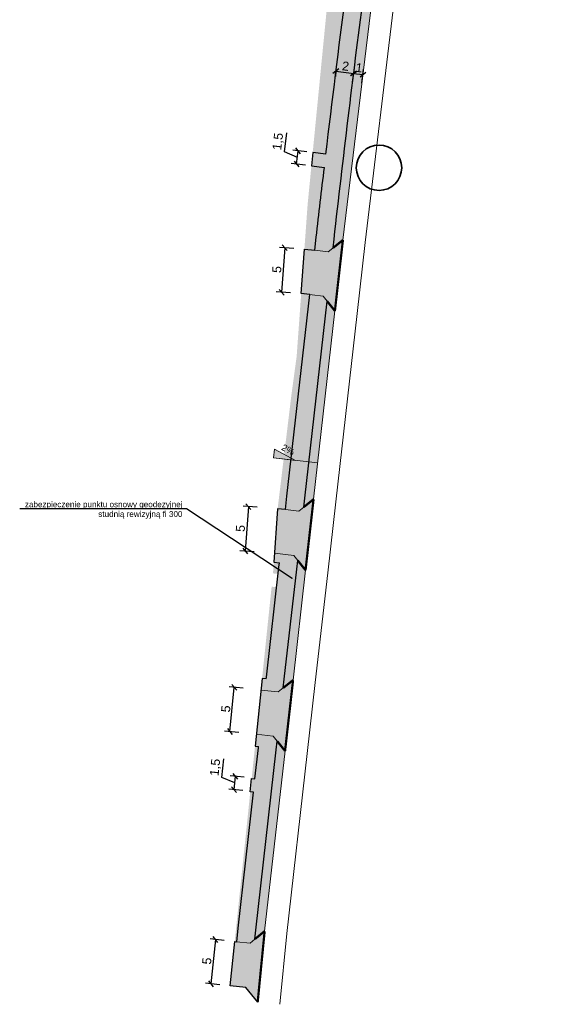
# Model space of a CAD drawing. Header units: metres. Extents: x 6551181 to 6555585, y 5935140 to 5937297.
# Tile 94 of 97: x 6553893 to 6553952, y 5936004 to 5936114. Entities that reach past the tile are written whole.
import ezdxf
from ezdxf import colors
from ezdxf.entities.mleader import LeaderData, LeaderLine
from ezdxf.math import Vec2, Vec3

# ---------------------------------------------------------------- set-up
doc = ezdxf.new("R2010")
doc.units = ezdxf.units.M
doc.linetypes.add('CONDX2', pattern=[0.48, 0.32, -0.16])
doc.layers.add('_krawężnik 15x22', color=74, linetype='Continuous')
doc.layers.add('_obrzeże 8x30', color=2, linetype='Continuous')
for name, color, linetype, lineweight in [('_kreskowanie chodnik', 52, 'Continuous', 0), ('_kreskowanie zieleń', 74, 'Continuous', 0), ('_kreskowanie zjazd', 252, 'Continuous', 0), ('_opis', 7, 'Continuous', 18), ('_wymiar', 140, 'Continuous', 5)]:
    doc.layers.add(name, color=color, linetype=linetype, lineweight=lineweight)
doc.layers.add('_linie pomocnicze', color=202, linetype='Continuous', lineweight=13, plot=False)
doc.styles.add('marcin', font='arial.ttf')
doc.dimstyles.new('marcin', dxfattribs={"dimscale": 0.2, "dimtxt": 8, "dimasz": 6, "dimexe": 3, "dimexo": 0.625, "dimgap": 3, "dimtad": 1, "dimdec": 3, "dimrnd": 0.01, "dimtxsty": 'marcin', "dimblk": 'OBLIQUE', "dimcen": 2.5, "dimclrd": 256, "dimadec": 0, "dimazin": 0, "dimtfac": 1, "dimtdec": 3, "dimtmove": 1, "dimatfit": 3, "dimfxl": 8, "dimfxlon": 1, "dimarcsym": 0})

# ---------------------------------------------------------------- blocks, each defined once
blk = doc.blocks.new('_Oblique')
at = {"color": 0, "linetype": 'ByBlock', "lineweight": -2}
blk.add_line((-0.5, -0.5), (0.5, 0.5), dxfattribs=at)
blk = doc.blocks.new('*D1220')
at = {"layer": '_wymiar', "color": 0, "lineweight": -2, "transparency": 16777216}
for p, q in [((6553915.56, 5936010.91), (6553913.97, 5936011.08)), ((6553915.04, 5936005.94), (6553913.45, 5936006.11))]:
    blk.add_line(p, q, dxfattribs=at)
at = {"layer": '_wymiar', "lineweight": -2, "transparency": 16777216}
blk.add_line((6553914.57, 5936011.02), (6553914.05, 5936006.04), dxfattribs=at)
at = {"layer": 'Defpoints', "color": 0, "transparency": 16777216}
for p in [(6553916.73, 5936010.79), (6553914.05, 5936006.04), (6553916.21, 5936005.82)]:
    blk.add_point(p, dxfattribs=at)
at = {"layer": '_wymiar', "lineweight": -2, "transparency": 16777216, "xscale": 0.6000000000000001, "yscale": 0.6000000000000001, "zscale": 0.6000000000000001}
for p, rotation in [((6553914.57, 5936011.02), 84.01441382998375), ((6553914.05, 5936006.04), 264.0144138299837)]:
    blk.add_blockref('_Oblique', p, dxfattribs=dict(at, rotation=rotation))
at = {"layer": '_wymiar', "color": 0, "transparency": 16777216, "insert": (6553913.6, 5936008.61), "char_height": 1, "attachment_point": 5, "rotation": 84.0144, "style": 'marcin'}
blk.add_mtext('5', dxfattribs=at)
blk = doc.blocks.new('*D1190')
at = {"layer": '_wymiar', "color": 0, "lineweight": -2, "transparency": 16777216}
for p, q in [((6553917.68, 5936039.2), (6553916.09, 5936039.36)), ((6553917.18, 5936034.24), (6553915.58, 5936034.4))]:
    blk.add_line(p, q, dxfattribs=at)
at = {"layer": '_wymiar', "lineweight": -2, "transparency": 16777216}
blk.add_line((6553916.18, 5936034.34), (6553916.68, 5936039.3), dxfattribs=at)
at = {"layer": 'Defpoints', "color": 0, "transparency": 16777216}
for p in [(6553916.68, 5936039.3), (6553919.66, 5936039), (6553919.15, 5936034.04)]:
    blk.add_point(p, dxfattribs=at)
at = {"layer": '_wymiar', "lineweight": -2, "transparency": 16777216, "xscale": 0.6000000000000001, "yscale": 0.6000000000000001, "zscale": 0.6000000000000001}
for p, rotation in [((6553916.68, 5936039.3), 84.20217306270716), ((6553916.18, 5936034.34), 264.2021730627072)]:
    blk.add_blockref('_Oblique', p, dxfattribs=dict(at, rotation=rotation))
at = {"layer": '_wymiar', "color": 0, "transparency": 16777216, "insert": (6553915.73, 5936036.89), "char_height": 1, "attachment_point": 5, "rotation": 84.2022, "style": 'marcin'}
blk.add_mtext('5', dxfattribs=at)
blk = doc.blocks.new('*D1221')
at = {"layer": '_wymiar', "color": 0, "lineweight": -2, "transparency": 16777216}
for p, q in [((6553919.25, 5936059.5), (6553917.66, 5936059.61)), ((6553918.89, 5936054.51), (6553917.3, 5936054.62))]:
    blk.add_line(p, q, dxfattribs=at)
at = {"layer": '_wymiar', "lineweight": -2, "transparency": 16777216}
blk.add_line((6553918.26, 5936059.57), (6553917.9, 5936054.58), dxfattribs=at)
at = {"layer": 'Defpoints', "color": 0, "transparency": 16777216}
for p in [(6553921.54, 5936059.33), (6553917.9, 5936054.58), (6553921.18, 5936054.34)]:
    blk.add_point(p, dxfattribs=at)
at = {"layer": '_wymiar', "lineweight": -2, "transparency": 16777216, "xscale": 0.6000000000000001, "yscale": 0.6000000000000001, "zscale": 0.6000000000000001}
for p, rotation in [((6553918.26, 5936059.57), 85.87560623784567), ((6553917.9, 5936054.58), 265.8756062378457)]:
    blk.add_blockref('_Oblique', p, dxfattribs=dict(at, rotation=rotation))
at = {"layer": '_wymiar', "color": 0, "transparency": 16777216, "insert": (6553917.37, 5936057.13), "char_height": 1, "attachment_point": 5, "rotation": 85.8756, "style": 'marcin'}
blk.add_mtext('5', dxfattribs=at)
blk = doc.blocks.new('*D1222')
at = {"layer": '_wymiar', "color": 0, "lineweight": -2, "transparency": 16777216}
for p, q in [((6553923.34, 5936088.54), (6553921.74, 5936088.65)), ((6553922.98, 5936083.55), (6553921.38, 5936083.66))]:
    blk.add_line(p, q, dxfattribs=at)
at = {"layer": '_wymiar', "lineweight": -2, "transparency": 16777216}
blk.add_line((6553922.34, 5936088.61), (6553921.98, 5936083.62), dxfattribs=at)
at = {"layer": 'Defpoints', "color": 0, "transparency": 16777216}
for p in [(6553924.54, 5936088.45), (6553921.98, 5936083.62), (6553924.18, 5936083.46)]:
    blk.add_point(p, dxfattribs=at)
at = {"layer": '_wymiar', "lineweight": -2, "transparency": 16777216, "xscale": 0.6000000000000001, "yscale": 0.6000000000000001, "zscale": 0.6000000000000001}
for p, rotation in [((6553922.34, 5936088.61), 85.87137376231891), ((6553921.98, 5936083.62), 265.8713737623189)]:
    blk.add_blockref('_Oblique', p, dxfattribs=dict(at, rotation=rotation))
at = {"layer": '_wymiar', "color": 0, "transparency": 16777216, "insert": (6553921.45, 5936086.17), "char_height": 1, "attachment_point": 5, "rotation": 85.8714, "style": 'marcin'}
blk.add_mtext('5', dxfattribs=at)
blk = doc.blocks.new('*D1191')
at = {"layer": '_wymiar', "lineweight": -2, "transparency": 16777216}
for p, q in [((6553922.31, 5936099.36), (6553922.56, 5936101.48)), ((6553923.75, 5936098.74), (6553922.31, 5936099.36)), ((6553923.66, 5936098), (6553923.83, 5936099.49))]:
    blk.add_line(p, q, dxfattribs=at)
at = {"layer": '_wymiar', "color": 0, "lineweight": -2, "transparency": 16777216}
for p, q in [((6553924.83, 5936099.37), (6553923.24, 5936099.56)), ((6553924.65, 5936097.88), (6553923.06, 5936098.07))]:
    blk.add_line(p, q, dxfattribs=at)
at = {"layer": 'Defpoints', "color": 0, "transparency": 16777216}
for p in [(6553923.83, 5936099.49), (6553926.67, 5936099.15), (6553926.49, 5936097.66)]:
    blk.add_point(p, dxfattribs=at)
at = {"layer": '_wymiar', "lineweight": -2, "transparency": 16777216, "xscale": 0.6000000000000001, "yscale": 0.6000000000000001, "zscale": 0.6000000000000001}
for p, rotation in [((6553923.83, 5936099.49), 83.26802351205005), ((6553923.66, 5936098), 263.26802351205)]:
    blk.add_blockref('_Oblique', p, dxfattribs=dict(at, rotation=rotation))
at = {"layer": '_wymiar', "color": 0, "transparency": 16777216, "insert": (6553921.64, 5936100.52), "char_height": 1, "attachment_point": 5, "rotation": 83.268, "style": 'marcin'}
blk.add_mtext('1,5', dxfattribs=at)
blk = doc.blocks.new('*D1192')
at = {"layer": '_wymiar', "lineweight": -2, "transparency": 16777216}
for p, q in [((6553915.29, 5936029.18), (6553915.51, 5936031.3)), ((6553916.73, 5936028.58), (6553915.29, 5936029.18)), ((6553916.65, 5936027.83), (6553916.81, 5936029.32))]:
    blk.add_line(p, q, dxfattribs=at)
at = {"layer": '_wymiar', "color": 0, "lineweight": -2, "transparency": 16777216}
for p, q in [((6553917.8, 5936029.22), (6553916.21, 5936029.39)), ((6553917.65, 5936027.73), (6553916.06, 5936027.89))]:
    blk.add_line(p, q, dxfattribs=at)
at = {"layer": 'Defpoints', "color": 0, "transparency": 16777216}
for p in [(6553916.81, 5936029.32), (6553918.63, 5936029.13), (6553918.48, 5936027.64)]:
    blk.add_point(p, dxfattribs=at)
at = {"layer": '_wymiar', "lineweight": -2, "transparency": 16777216, "xscale": 0.6000000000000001, "yscale": 0.6000000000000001, "zscale": 0.6000000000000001}
for p, rotation in [((6553916.81, 5936029.32), 84.06115445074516), ((6553916.65, 5936027.83), 264.0611544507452)]:
    blk.add_blockref('_Oblique', p, dxfattribs=dict(at, rotation=rotation))
at = {"layer": '_wymiar', "color": 0, "transparency": 16777216, "insert": (6553914.6, 5936030.32), "char_height": 1, "attachment_point": 5, "rotation": 84.0612, "style": 'marcin'}
blk.add_mtext('1,5', dxfattribs=at)
blk = doc.blocks.new('*D1227')
at = {"layer": '_wymiar', "color": 0, "lineweight": -2, "transparency": 16777216}
for p, q in [((6553915.56, 5936010.91), (6553913.97, 5936011.08)), ((6553915.04, 5936005.94), (6553913.45, 5936006.11))]:
    blk.add_line(p, q, dxfattribs=at)
at = {"layer": '_wymiar', "lineweight": -2, "transparency": 16777216}
blk.add_line((6553914.57, 5936011.02), (6553914.05, 5936006.04), dxfattribs=at)
at = {"layer": 'Defpoints', "color": 0, "transparency": 16777216}
for p in [(6553916.73, 5936010.79), (6553914.05, 5936006.04), (6553916.21, 5936005.82)]:
    blk.add_point(p, dxfattribs=at)
at = {"layer": '_wymiar', "lineweight": -2, "transparency": 16777216, "xscale": 0.6000000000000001, "yscale": 0.6000000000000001, "zscale": 0.6000000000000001}
for p, rotation in [((6553914.57, 5936011.02), 84.01441382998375), ((6553914.05, 5936006.04), 264.0144138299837)]:
    blk.add_blockref('_Oblique', p, dxfattribs=dict(at, rotation=rotation))
at = {"layer": '_wymiar', "color": 0, "transparency": 16777216, "insert": (6553913.6, 5936008.61), "char_height": 1, "attachment_point": 5, "rotation": 84.0144, "style": 'marcin'}
blk.add_mtext('5', dxfattribs=at)
blk = doc.blocks.new('*D1196')
at = {"layer": '_wymiar', "color": 0, "lineweight": -2, "transparency": 16777216}
for p, q in [((6553917.68, 5936039.2), (6553916.09, 5936039.36)), ((6553917.18, 5936034.24), (6553915.58, 5936034.4))]:
    blk.add_line(p, q, dxfattribs=at)
at = {"layer": '_wymiar', "lineweight": -2, "transparency": 16777216}
blk.add_line((6553916.18, 5936034.34), (6553916.68, 5936039.3), dxfattribs=at)
at = {"layer": 'Defpoints', "color": 0, "transparency": 16777216}
for p in [(6553916.68, 5936039.3), (6553919.66, 5936039), (6553919.15, 5936034.04)]:
    blk.add_point(p, dxfattribs=at)
at = {"layer": '_wymiar', "lineweight": -2, "transparency": 16777216, "xscale": 0.6000000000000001, "yscale": 0.6000000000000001, "zscale": 0.6000000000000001}
for p, rotation in [((6553916.68, 5936039.3), 84.20217306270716), ((6553916.18, 5936034.34), 264.2021730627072)]:
    blk.add_blockref('_Oblique', p, dxfattribs=dict(at, rotation=rotation))
at = {"layer": '_wymiar', "color": 0, "transparency": 16777216, "insert": (6553915.73, 5936036.89), "char_height": 1, "attachment_point": 5, "rotation": 84.2022, "style": 'marcin'}
blk.add_mtext('5', dxfattribs=at)
blk = doc.blocks.new('*D1228')
at = {"layer": '_wymiar', "color": 0, "lineweight": -2, "transparency": 16777216}
for p, q in [((6553919.25, 5936059.5), (6553917.66, 5936059.61)), ((6553918.89, 5936054.51), (6553917.3, 5936054.62))]:
    blk.add_line(p, q, dxfattribs=at)
at = {"layer": '_wymiar', "lineweight": -2, "transparency": 16777216}
blk.add_line((6553918.26, 5936059.57), (6553917.9, 5936054.58), dxfattribs=at)
at = {"layer": 'Defpoints', "color": 0, "transparency": 16777216}
for p in [(6553921.54, 5936059.33), (6553917.9, 5936054.58), (6553921.18, 5936054.34)]:
    blk.add_point(p, dxfattribs=at)
at = {"layer": '_wymiar', "lineweight": -2, "transparency": 16777216, "xscale": 0.6000000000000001, "yscale": 0.6000000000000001, "zscale": 0.6000000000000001}
for p, rotation in [((6553918.26, 5936059.57), 85.87560623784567), ((6553917.9, 5936054.58), 265.8756062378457)]:
    blk.add_blockref('_Oblique', p, dxfattribs=dict(at, rotation=rotation))
at = {"layer": '_wymiar', "color": 0, "transparency": 16777216, "insert": (6553917.37, 5936057.13), "char_height": 1, "attachment_point": 5, "rotation": 85.8756, "style": 'marcin'}
blk.add_mtext('5', dxfattribs=at)
blk = doc.blocks.new('*D1229')
at = {"layer": '_wymiar', "color": 0, "lineweight": -2, "transparency": 16777216}
for p, q in [((6553923.34, 5936088.54), (6553921.74, 5936088.65)), ((6553922.98, 5936083.55), (6553921.38, 5936083.66))]:
    blk.add_line(p, q, dxfattribs=at)
at = {"layer": '_wymiar', "lineweight": -2, "transparency": 16777216}
blk.add_line((6553922.34, 5936088.61), (6553921.98, 5936083.62), dxfattribs=at)
at = {"layer": 'Defpoints', "color": 0, "transparency": 16777216}
for p in [(6553924.54, 5936088.45), (6553921.98, 5936083.62), (6553924.18, 5936083.46)]:
    blk.add_point(p, dxfattribs=at)
at = {"layer": '_wymiar', "lineweight": -2, "transparency": 16777216, "xscale": 0.6000000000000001, "yscale": 0.6000000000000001, "zscale": 0.6000000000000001}
for p, rotation in [((6553922.34, 5936088.61), 85.87137376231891), ((6553921.98, 5936083.62), 265.8713737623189)]:
    blk.add_blockref('_Oblique', p, dxfattribs=dict(at, rotation=rotation))
at = {"layer": '_wymiar', "color": 0, "transparency": 16777216, "insert": (6553921.45, 5936086.17), "char_height": 1, "attachment_point": 5, "rotation": 85.8714, "style": 'marcin'}
blk.add_mtext('5', dxfattribs=at)
blk = doc.blocks.new('*D1198')
at = {"layer": '_wymiar', "lineweight": -2, "transparency": 16777216}
for p, q in [((6553922.31, 5936099.36), (6553922.56, 5936101.48)), ((6553923.75, 5936098.74), (6553922.31, 5936099.36)), ((6553923.66, 5936098), (6553923.83, 5936099.49))]:
    blk.add_line(p, q, dxfattribs=at)
at = {"layer": '_wymiar', "color": 0, "lineweight": -2, "transparency": 16777216}
for p, q in [((6553924.83, 5936099.37), (6553923.24, 5936099.56)), ((6553924.65, 5936097.88), (6553923.06, 5936098.07))]:
    blk.add_line(p, q, dxfattribs=at)
at = {"layer": 'Defpoints', "color": 0, "transparency": 16777216}
for p in [(6553923.83, 5936099.49), (6553926.67, 5936099.15), (6553926.49, 5936097.66)]:
    blk.add_point(p, dxfattribs=at)
at = {"layer": '_wymiar', "lineweight": -2, "transparency": 16777216, "xscale": 0.6000000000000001, "yscale": 0.6000000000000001, "zscale": 0.6000000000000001}
for p, rotation in [((6553923.83, 5936099.49), 83.26802351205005), ((6553923.66, 5936098), 263.26802351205)]:
    blk.add_blockref('_Oblique', p, dxfattribs=dict(at, rotation=rotation))
at = {"layer": '_wymiar', "color": 0, "transparency": 16777216, "insert": (6553921.64, 5936100.52), "char_height": 1, "attachment_point": 5, "rotation": 83.268, "style": 'marcin'}
blk.add_mtext('1,5', dxfattribs=at)
blk = doc.blocks.new('*D1199')
at = {"layer": '_wymiar', "lineweight": -2, "transparency": 16777216}
for p, q in [((6553915.29, 5936029.18), (6553915.51, 5936031.3)), ((6553916.73, 5936028.58), (6553915.29, 5936029.18)), ((6553916.65, 5936027.83), (6553916.81, 5936029.32))]:
    blk.add_line(p, q, dxfattribs=at)
at = {"layer": '_wymiar', "color": 0, "lineweight": -2, "transparency": 16777216}
for p, q in [((6553917.8, 5936029.22), (6553916.21, 5936029.39)), ((6553917.65, 5936027.73), (6553916.06, 5936027.89))]:
    blk.add_line(p, q, dxfattribs=at)
at = {"layer": 'Defpoints', "color": 0, "transparency": 16777216}
for p in [(6553916.81, 5936029.32), (6553918.63, 5936029.13), (6553918.48, 5936027.64)]:
    blk.add_point(p, dxfattribs=at)
at = {"layer": '_wymiar', "lineweight": -2, "transparency": 16777216, "xscale": 0.6000000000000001, "yscale": 0.6000000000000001, "zscale": 0.6000000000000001}
for p, rotation in [((6553916.81, 5936029.32), 84.06115445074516), ((6553916.65, 5936027.83), 264.0611544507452)]:
    blk.add_blockref('_Oblique', p, dxfattribs=dict(at, rotation=rotation))
at = {"layer": '_wymiar', "color": 0, "transparency": 16777216, "insert": (6553914.6, 5936030.32), "char_height": 1, "attachment_point": 5, "rotation": 84.0612, "style": 'marcin'}
blk.add_mtext('1,5', dxfattribs=at)
blk = doc.blocks.new('*D1234')
at = {"layer": '_wymiar', "color": 0, "lineweight": -2, "transparency": 16777216}
for p, q in [((6553930.07, 5936108.17), (6553930.14, 5936108.76)), ((6553928.08, 5936108.41), (6553928.01, 5936107.82))]:
    blk.add_line(p, q, dxfattribs=at)
at = {"layer": '_wymiar', "lineweight": -2, "transparency": 16777216}
blk.add_line((6553928.08, 5936108.41), (6553930.07, 5936108.17), dxfattribs=at)
at = {"layer": 'Defpoints', "color": 0, "transparency": 16777216}
for p in [(6553928.08, 5936108.41), (6553930.07, 5936108.17), (6553930.07, 5936108.17)]:
    blk.add_point(p, dxfattribs=at)
at = {"layer": '_wymiar', "lineweight": -2, "transparency": 16777216, "xscale": 0.6000000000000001, "yscale": 0.6000000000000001, "zscale": 0.6000000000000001}
for p, rotation in [((6553928.08, 5936108.41), 172.9350674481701), ((6553930.07, 5936108.17), 352.9350674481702)]:
    blk.add_blockref('_Oblique', p, dxfattribs=dict(at, rotation=rotation))
at = {"layer": '_wymiar', "color": 0, "transparency": 16777216, "insert": (6553929.16, 5936108.98), "char_height": 1, "attachment_point": 5, "rotation": 352.9351, "style": 'marcin'}
blk.add_mtext('2', dxfattribs=at)
blk = doc.blocks.new('*D1203')
at = {"layer": '_wymiar', "color": 0, "lineweight": -2, "transparency": 16777216}
for p, q in [((6553929.94, 5936107.17), (6553930.14, 5936108.76)), ((6553930.98, 5936107.05), (6553931.18, 5936108.64))]:
    blk.add_line(p, q, dxfattribs=at)
at = {"layer": '_wymiar', "lineweight": -2, "transparency": 16777216}
blk.add_line((6553930.06, 5936108.17), (6553931.11, 5936108.04), dxfattribs=at)
at = {"layer": 'Defpoints', "color": 0, "transparency": 16777216}
for p in [(6553931.11, 5936108.04), (6553929.93, 5936107.04), (6553930.97, 5936106.91)]:
    blk.add_point(p, dxfattribs=at)
at = {"layer": '_wymiar', "lineweight": -2, "transparency": 16777216, "xscale": 0.6000000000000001, "yscale": 0.6000000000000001, "zscale": 0.6000000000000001}
for p, rotation in [((6553930.06, 5936108.17), 173.101755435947), ((6553931.11, 5936108.04), 353.1017554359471)]:
    blk.add_blockref('_Oblique', p, dxfattribs=dict(at, rotation=rotation))
at = {"layer": '_wymiar', "color": 0, "transparency": 16777216, "insert": (6553930.67, 5936108.8), "char_height": 1, "attachment_point": 5, "rotation": 353.1018, "style": 'marcin'}
blk.add_mtext('1', dxfattribs=at)

msp = doc.modelspace()

# ---------------------------------------------------------------- hatches: boundary and pattern name
at = {"layer": '_kreskowanie chodnik'}
h = msp.add_hatch(color=223, dxfattribs=at)
h.dxf.hatch_style = 1
h.paths.add_polyline_path([(6553919.3898, 5936032.5061), (6553918.9959, 5936029.0286), (6553918.6257, 5936029.0704), (6553918.4705, 5936027.5785), (6553918.8271, 5936027.5381), (6553917.0989, 5936012.2783), (6553916.9508, 5936010.7702), (6553918.4436, 5936010.6236), (6553918.9897, 5936011.0688), (6553919.0878, 5936012.068), (6553921.3771, 5936032.281), (6553921.4896, 5936033.2746), (6553921.049, 5936033.8277), (6553919.143, 5936034.0436), (6553919.005, 5936032.7164), (6553919.0047, 5936032.7164), (6553919.4089, 5936032.6743), (6553919.4088, 5936032.6743)])
h.paths.add_polyline_path([(6553920.29, 5936040.4552), (6553920.2658, 5936040.2411), (6553920.2658, 5936040.2411), (6553919.7925, 5936040.2903), (6553919.6582, 5936038.9992), (6553919.6585, 5936038.9992), (6553921.6117, 5936038.796), (6553922.1648, 5936039.2365), (6553922.2773, 5936040.2302), (6553923.6727, 5936052.5507), (6553923.7852, 5936053.5443), (6553923.3447, 5936054.0974), (6553921.1799, 5936054.3426), (6553921.108, 5936053.3443), (6553921.7416, 5936053.2726), (6553921.7416, 5936053.2726), (6553921.6854, 5936052.7757)])
h.paths.add_polyline_path([(6553924.461, 5936059.5113), (6553924.5746, 5936060.5149), (6553927.0778, 5936082.6289), (6553926.6384, 5936083.1811), (6553925.1466, 5936083.3501), (6553922.5873, 5936060.7398), (6553922.4169, 5936059.2345), (6553922.4169, 5936059.2345), (6553923.9073, 5936059.0657)])
h.paths.add_polyline_path([(6553925.8776, 5936089.8083), (6553925.7091, 5936088.3196), (6553925.71, 5936088.3195), (6553927.2007, 5936088.1524), (6553927.7527, 5936088.5915), (6553927.865, 5936089.5835, -0.00392875), (6553931.1455, 5936116.6991), (6553931.5393, 5936119.6525, 0.07185789), (6553930.669, 5936120.7869, 0.05727102), (6553929.766, 5936121.4855), (6553929.1625, 5936116.9592, 0.00258446), (6553926.9539, 5936099.1068), (6553925.4701, 5936099.273), (6553925.3239, 5936097.7798), (6553926.7781, 5936097.6172), (6553926.7781, 5936097.6172, 0.00112935)])
h.paths.add_polyline_path([(6553940.0464, 5936182.4295), (6553938.5622, 5936182.6466), (6553938.3247, 5936181.0232), (6553935.0494, 5936158.628, 0.00040753), (6553934.621, 5936155.824), (6553936.6001, 5936155.5359, -0.00040677), (6553937.0273, 5936158.3314), (6553940.3037, 5936180.7338), (6553940.462, 5936181.8161)])
h.paths.add_polyline_path([(6553932.7289, 5936128.5736), (6553933.1248, 5936131.5428, -0.00348718), (6553936.6001, 5936155.5359), (6553934.621, 5936155.824, 0.003486), (6553931.1429, 5936131.8114), (6553930.5373, 5936127.2692, 0.12966454)])
h.paths.add_polyline_path([(6553949.9011, 5936227.8118), (6553947.9554, 5936228.2743), (6553947.0303, 5936224.3828, 0.23606798), (6553949.9011, 5936227.8118)])
at = {"layer": '_kreskowanie zieleń'}
h = msp.add_hatch(color=256, dxfattribs=at)
h.dxf.hatch_style = 1
h.paths.add_polyline_path([(6553919.0878, 5936012.068), (6553918.9897, 5936011.0688), (6553920.082, 5936011.9592), (6553922.3707, 5936032.1685), (6553921.4896, 5936033.2746), (6553921.3771, 5936032.281)])
h.paths.add_polyline_path([(6553918.8271, 5936027.5381), (6553918.4705, 5936027.5785), (6553918.4705, 5936027.5785), (6553916.7211, 5936010.7618), (6553916.2096, 5936005.8174), (6553916.7311, 5936010.7918), (6553916.9285, 5936010.7724), (6553916.9508, 5936010.7702), (6553917.0989, 5936012.2783)])
h.paths.add_polyline_path([(6553918.9959, 5936029.0286), (6553919.3898, 5936032.5061), (6553919.4088, 5936032.6743), (6553919.4089, 5936032.6743), (6553919.0047, 5936032.7164), (6553919.005, 5936032.7164), (6553918.6257, 5936029.0704)])
h.paths.add_polyline_path([(6553920.2658, 5936040.2411), (6553920.29, 5936040.4552), (6553921.6854, 5936052.7757), (6553921.7416, 5936053.2726), (6553921.7416, 5936053.2726), (6553921.108, 5936053.3443), (6553921.0171, 5936052.0846), (6553921.5218, 5936052.0286), (6553921.3562, 5936050.5377), (6553920.8645, 5936050.5924), (6553919.7928, 5936040.2902), (6553919.7925, 5936040.2903), (6553920.2658, 5936040.2411)])
h.paths.add_polyline_path([(6553922.2773, 5936040.2302), (6553922.1648, 5936039.2365), (6553923.271, 5936040.1176), (6553924.6663, 5936052.4381), (6553923.7852, 5936053.5443), (6553923.6727, 5936052.5507)])
h.paths.add_polyline_path([(6553924.5746, 5936060.5149), (6553924.461, 5936059.5113), (6553925.5683, 5936060.4025), (6553927.9599, 5936081.5201), (6553927.0778, 5936082.6289)])
h.paths.add_polyline_path([(6553922.4169, 5936059.2345), (6553922.5873, 5936060.7398), (6553925.1466, 5936083.3501), (6553925.148, 5936083.3499), (6553924.1792, 5936083.4597), (6553923.6711, 5936076.4218), (6553923.0711, 5936072.0018), (6553921.5411, 5936059.3518), (6553921.5398, 5936059.3338), (6553922.4169, 5936059.2345)])
h.paths.add_polyline_path([(6553927.865, 5936089.5835), (6553927.7527, 5936088.5915), (6553928.8586, 5936089.4712), (6553932.1369, 5936116.568, 0.16117639), (6553931.5393, 5936119.6525), (6553931.5393, 5936119.6525), (6553931.1455, 5936116.6991, 0.00392875)])
h.paths.add_polyline_path([(6553927.8399, 5936122.1635), (6553927.7127, 5936122.1805), (6553927.7127, 5936122.1805), (6553925.4701, 5936099.273), (6553926.9539, 5936099.1068, -0.00258446), (6553929.1625, 5936116.9592), (6553929.766, 5936121.4855), (6553929.766, 5936121.4855, 0.1031837)])
h.paths.add_polyline_path([(6553925.7091, 5936088.3196), (6553925.8776, 5936089.8083, -0.00112935), (6553926.7781, 5936097.6172), (6553926.7781, 5936097.6172), (6553925.3239, 5936097.7798), (6553924.9011, 5936093.4618), (6553924.5394, 5936088.4508), (6553925.71, 5936088.3195)])
h.paths.add_polyline_path([(6553938.2262, 5936182.6957), (6553928.1711, 5936126.3518), (6553927.7911, 5936122.9818), (6553927.7127, 5936122.1805), (6553927.7127, 5936122.1805), (6553928.3735, 5936127.1366), (6553928.5008, 5936127.1197, 0.10318518), (6553930.5373, 5936127.2692), (6553930.5373, 5936127.2692), (6553931.1429, 5936131.8114, -0.003486), (6553934.621, 5936155.824, -0.00040753), (6553935.0494, 5936158.628), (6553938.3247, 5936181.0232), (6553938.5622, 5936182.6466)])
h.paths.add_polyline_path([(6553932.7289, 5936128.5736, 0.16117289), (6553934.1137, 5936131.3938), (6553938.6412, 5936162.4562), (6553941.2932, 5936180.5891), (6553940.462, 5936181.8161), (6553940.3037, 5936180.7338), (6553937.0273, 5936158.3314, 0.00040677), (6553936.6001, 5936155.5359, 0.00348718), (6553933.1248, 5936131.5428), (6553932.7289, 5936128.5736)])
h.paths.add_polyline_path([(6553940.0768, 5936192.523), (6553941.0629, 5936192.3365), (6553944.0105, 5936210.1126, -0.01263676), (6553945.4582, 5936217.6568), (6553945.4582, 5936217.6568, 0.03702292), (6553944.928, 5936218.1723)])
at = {"layer": '_kreskowanie zjazd'}
h = msp.add_hatch(color=256, dxfattribs=at)
h.dxf.hatch_style = 1
h.paths.add_polyline_path([(6553918.4436, 5936010.6236), (6553916.9285, 5936010.7724), (6553916.7311, 5936010.7918), (6553916.2096, 5936005.8174), (6553917.9539, 5936005.6369), (6553919.3001, 5936003.9975), (6553920.082, 5936011.9592)])
h.paths.add_polyline_path([(6553927.2007, 5936088.1524), (6553925.71, 5936088.3195), (6553924.5394, 5936088.4508), (6553924.1792, 5936083.4597), (6553925.148, 5936083.3499), (6553925.148, 5936083.3499), (6553926.6384, 5936083.1811), (6553927.9599, 5936081.5201), (6553928.8586, 5936089.4712)])
h.paths.add_polyline_path([(6553927.7127, 5936122.1805), (6553927.8399, 5936122.1635, -0.16140856), (6553930.669, 5936120.7869), (6553930.669, 5936120.7869, -0.23576486), (6553932.1369, 5936116.568), (6553934.1137, 5936131.3938, -0.23576486), (6553931.5917, 5936127.7068), (6553931.5917, 5936127.7068, -0.16140856), (6553928.5008, 5936127.1197), (6553928.3735, 5936127.1366)])
h = msp.add_hatch(color=256, dxfattribs=at)
h.dxf.hatch_style = 1
h.paths.add_polyline_path([(6553918.4436, 5936010.6236), (6553916.9285, 5936010.7724), (6553916.7311, 5936010.7918), (6553916.2096, 5936005.8174), (6553917.9539, 5936005.6369), (6553919.3001, 5936003.9975), (6553920.082, 5936011.9592)])
h.paths.add_polyline_path([(6553927.2007, 5936088.1524), (6553925.71, 5936088.3195), (6553924.5394, 5936088.4508), (6553924.1792, 5936083.4597), (6553925.148, 5936083.3499), (6553925.148, 5936083.3499), (6553926.6384, 5936083.1811), (6553927.9599, 5936081.5201), (6553928.8586, 5936089.4712)])
h.paths.add_polyline_path([(6553927.7127, 5936122.1805), (6553927.8399, 5936122.1635, -0.16140856), (6553930.669, 5936120.7869), (6553930.669, 5936120.7869, -0.23576486), (6553932.1369, 5936116.568), (6553934.1137, 5936131.3938, -0.23576486), (6553931.5917, 5936127.7068), (6553931.5917, 5936127.7068, -0.16140856), (6553928.5008, 5936127.1197), (6553928.3735, 5936127.1366)])
h = msp.add_hatch(color=256, dxfattribs=at)
h.dxf.hatch_style = 1
h.paths.add_polyline_path([(6553925.5683, 5936060.4025), (6553923.9073, 5936059.0657), (6553922.4169, 5936059.2345), (6553921.5398, 5936059.3338), (6553921.1799, 5936054.3426), (6553923.3447, 5936054.0974), (6553924.6663, 5936052.4381)])
h = msp.add_hatch(color=256, dxfattribs=at)
h.dxf.hatch_style = 1
h.paths.add_polyline_path([(6553925.5683, 5936060.4025), (6553923.9073, 5936059.0657), (6553922.4169, 5936059.2345), (6553921.5398, 5936059.3338), (6553921.1799, 5936054.3426), (6553923.3447, 5936054.0974), (6553924.6663, 5936052.4381)])
h = msp.add_hatch(color=256, dxfattribs=at)
h.dxf.hatch_style = 1
h.paths.add_polyline_path([(6553923.271, 5936040.1176), (6553921.6117, 5936038.796), (6553919.6582, 5936038.9992), (6553919.1428, 5936034.0436), (6553921.049, 5936033.8277), (6553922.3707, 5936032.1685)])
h = msp.add_hatch(color=256, dxfattribs=at)
h.dxf.hatch_style = 1
h.paths.add_polyline_path([(6553923.271, 5936040.1176), (6553921.6117, 5936038.796), (6553919.6582, 5936038.9992), (6553919.1428, 5936034.0436), (6553921.049, 5936033.8277), (6553922.3707, 5936032.1685)])
at = {"layer": '_opis', "linetype": 'Continuous'}
msp.add_hatch(color=256, dxfattribs=at).paths.add_polyline_path([(6553921.1736, 5936066.0296), (6553921.0611, 5936065.036), (6553923.5452, 5936064.7547)])
msp.add_hatch(color=256, dxfattribs=at).paths.add_polyline_path([(6553921.1736, 5936066.0296), (6553921.0611, 5936065.036), (6553923.5452, 5936064.7547)])

# ---------------------------------------------------------------- linework, layer by layer
at = {"layer": '_krawężnik 15x22', "linetype": 'CONDX2', "lineweight": 40, "ltscale": 4, "const_width": 0.25}
for points in [[(6553928.8586, 5936089.4712), (6553927.7527, 5936088.5915)], [(6553928.8586, 5936089.4712), (6553927.9599, 5936081.5201)], [(6553928.8586, 5936089.4712), (6553927.9599, 5936081.5201)], [(6553927.9599, 5936081.5201), (6553927.0778, 5936082.6289)], [(6553925.5683, 5936060.4025), (6553924.461, 5936059.5113)], [(6553924.6663, 5936052.4381), (6553925.5683, 5936060.4025)], [(6553924.6663, 5936052.4381), (6553925.5683, 5936060.4025)], [(6553924.6663, 5936052.4381), (6553923.7852, 5936053.5443)], [(6553922.1648, 5936039.2365), (6553923.271, 5936040.1176)], [(6553922.3707, 5936032.1685), (6553923.271, 5936040.1176)], [(6553922.3707, 5936032.1685), (6553923.271, 5936040.1176)], [(6553921.4896, 5936033.2746), (6553922.3707, 5936032.1685)], [(6553918.9897, 5936011.0688), (6553920.082, 5936011.9592)], [(6553919.3001, 5936003.9975), (6553920.082, 5936011.9592)], [(6553919.3001, 5936003.9975), (6553920.082, 5936011.9592)]]:
    msp.add_lwpolyline(points, dxfattribs=at)
at = {"layer": '_linie pomocnicze', "linetype": 'Continuous'}
for points in [[(6553919.3001, 5936003.9975), (6553920.082, 5936011.9592), (6553922.3707, 5936032.1685), (6553923.271, 5936040.1176), (6553924.6663, 5936052.4381), (6553925.5683, 5936060.4025), (6553927.9599, 5936081.5201), (6553928.8586, 5936089.4712), (6553932.1369, 5936116.568), (6553934.1137, 5936131.3938), (6553938.6412, 5936162.4562), (6553941.2932, 5936180.5891), (6553943.274, 5936193.4449), (6553946.6286, 5936213.4008), (6553949.9011, 5936227.8118)], [(6553921.7881, 5936003.7531), (6553922.5682, 5936011.6963), (6553924.8548, 5936031.8871), (6553925.7551, 5936039.8363), (6553927.1504, 5936052.1568), (6553928.0524, 5936060.1211), (6553930.4441, 5936081.239), (6553931.3417, 5936089.1807), (6553934.6169, 5936116.2526), (6553936.5898, 5936131.0483), (6553941.115, 5936162.095), (6553943.7655, 5936180.2178), (6553945.7422, 5936193.0473), (6553949.0822, 5936212.9163), (6553952.3391, 5936227.2582)]]:
    msp.add_lwpolyline(points, dxfattribs=at)
at = {"layer": '_linie pomocnicze'}
for points in [[(6553925.71, 5936088.3195), (6553927.2007, 5936088.1524), (6553928.8586, 5936089.4712)], [(6553925.71, 5936088.3195), (6553927.2007, 5936088.1524), (6553928.8586, 5936089.4712)], [(6553926.6384, 5936083.1811), (6553924.1792, 5936083.4597)], [(6553926.6384, 5936083.1811), (6553924.1792, 5936083.4597)], [(6553927.9599, 5936081.5201), (6553926.6384, 5936083.1811)], [(6553927.9599, 5936081.5201), (6553926.6384, 5936083.1811)], [(6553924.461, 5936059.5113), (6553923.9073, 5936059.0657), (6553922.4169, 5936059.2345)], [(6553924.461, 5936059.5113), (6553923.9073, 5936059.0657), (6553922.4169, 5936059.2345)], [(6553921.1799, 5936054.3426), (6553923.3447, 5936054.0974)], [(6553921.1799, 5936054.3426), (6553923.3447, 5936054.0974)], [(6553923.3447, 5936054.0974), (6553923.7852, 5936053.5443)], [(6553922.1648, 5936039.2365), (6553921.6117, 5936038.796)], [(6553921.6117, 5936038.796), (6553919.6585, 5936038.9992)], [(6553921.6117, 5936038.796), (6553919.6585, 5936038.9992)], [(6553919.143, 5936034.0436), (6553921.049, 5936033.8277)], [(6553919.143, 5936034.0436), (6553921.049, 5936033.8277)], [(6553921.049, 5936033.8277), (6553921.4896, 5936033.2746)], [(6553916.9285, 5936010.7724), (6553918.4436, 5936010.6236), (6553918.9897, 5936011.0688)], [(6553916.9285, 5936010.7724), (6553918.4436, 5936010.6236), (6553918.9897, 5936011.0688)]]:
    msp.add_lwpolyline(points, dxfattribs=at)
at = {"layer": '_obrzeże 8x30'}
for points in [[(6553926.9539, 5936099.1068, -0.00258446), (6553929.1625, 5936116.9592), (6553929.766, 5936121.4855)], [(6553927.7527, 5936088.5915), (6553927.865, 5936089.5835, -0.00392875), (6553931.1455, 5936116.6991), (6553931.5393, 5936119.6525)], [(6553925.7091, 5936088.3196), (6553925.8776, 5936089.8083, -0.00112935), (6553926.7781, 5936097.6172)]]:
    msp.add_lwpolyline(points, format="xyb", dxfattribs=at)
for points in [[(6553926.9539, 5936099.1068), (6553925.4701, 5936099.273), (6553925.3239, 5936097.7798), (6553926.7781, 5936097.6172)], [(6553925.148, 5936083.3499), (6553924.1792, 5936083.4597), (6553924.5394, 5936088.4508), (6553925.71, 5936088.3195)], [(6553925.148, 5936083.3499), (6553924.1792, 5936083.4597), (6553924.5394, 5936088.4508), (6553925.71, 5936088.3195)], [(6553922.4169, 5936059.2345), (6553922.5873, 5936060.7398), (6553925.1466, 5936083.3501)], [(6553924.461, 5936059.5113), (6553924.5746, 5936060.5149), (6553927.0778, 5936082.6289)], [(6553922.4169, 5936059.2345), (6553921.5398, 5936059.3338), (6553921.108, 5936053.3443), (6553921.7416, 5936053.2726)], [(6553922.4169, 5936059.2345), (6553921.5398, 5936059.3338), (6553921.108, 5936053.3443), (6553921.7416, 5936053.2726)], [(6553922.1648, 5936039.2365), (6553922.2773, 5936040.2302), (6553923.6727, 5936052.5507), (6553923.7852, 5936053.5443)], [(6553920.2658, 5936040.2411), (6553920.29, 5936040.4552), (6553921.6854, 5936052.7757), (6553921.7416, 5936053.2726)], [(6553920.2658, 5936040.2411), (6553919.7925, 5936040.2903), (6553919.0047, 5936032.7164), (6553919.4089, 5936032.6743)], [(6553920.2658, 5936040.2411), (6553919.7925, 5936040.2903), (6553919.0047, 5936032.7164), (6553919.4089, 5936032.6743)], [(6553918.9897, 5936011.0688), (6553919.0878, 5936012.068), (6553921.3771, 5936032.281), (6553921.4896, 5936033.2746)], [(6553918.9959, 5936029.0286), (6553919.3898, 5936032.5061), (6553919.4088, 5936032.6743)], [(6553918.8271, 5936027.5381), (6553918.4705, 5936027.5785), (6553918.6257, 5936029.0704), (6553918.9959, 5936029.0286)], [(6553916.9508, 5936010.7702), (6553917.0989, 5936012.2783), (6553918.8271, 5936027.5381)], [(6553919.3001, 5936003.9975), (6553917.9539, 5936005.6369), (6553916.2096, 5936005.8174), (6553916.7311, 5936010.7918), (6553916.9285, 5936010.7724)], [(6553919.3001, 5936003.9975), (6553917.9539, 5936005.6369), (6553916.2096, 5936005.8174), (6553916.7311, 5936010.7918), (6553916.9285, 5936010.7724)]]:
    msp.add_lwpolyline(points, dxfattribs=at)
at = {"layer": '_opis', "linetype": 'Continuous'}
msp.add_lwpolyline([(6553921.0611, 5936065.036), (6553921.1736, 5936066.0296), (6553923.5452, 5936064.7547)], close=True, dxfattribs=at)
msp.add_lwpolyline([(6553921.0611, 5936065.036), (6553921.1736, 5936066.0296), (6553923.5452, 5936064.7547)], close=True, dxfattribs=at)
msp.add_lwpolyline([(6553921.0611, 5936065.036), (6553926.0293, 5936064.4733)], dxfattribs=at)
msp.add_lwpolyline([(6553921.0611, 5936065.036), (6553926.0293, 5936064.4733)], dxfattribs=at)
at = {"layer": '_opis', "linetype": 'Continuous', "lineweight": 35}
msp.add_circle((6553932.9073, 5936097.5817), 2.548, dxfattribs=at)
msp.add_circle((6553932.9073, 5936097.5817), 2.548, dxfattribs=at)

# ---------------------------------------------------------------- texts
at = {"layer": '_opis', "insert": (6553922.2404, 5936066.627), "char_height": 0.65, "width": 57.317884, "attachment_point": 1, "rotation": 331.737192, "style": 'marcin'}
msp.add_mtext('\\H1.125x;2%', dxfattribs=at)
msp.add_mtext('\\H1.125x;2%', dxfattribs=at)

# ---------------------------------------------------------------- dimensions: what is measured, and where the dimension line sits
at = {"layer": '_wymiar'}
for p1, p2, distance, picture, middle in [((6553928.0816, 5936108.4111), (6553930.0664, 5936108.1651), 0, '*D1234', (6553929.1603, 5936108.9849)), ((6553926.4925, 5936097.6615), (6553926.6683, 5936099.1512), 2.8536, '*D1191', (6553921.5367, 5936099.6565)), ((6553926.4925, 5936097.6615), (6553926.6683, 5936099.1512), 2.8536, '*D1198', (6553921.5367, 5936099.6565)), ((6553924.5394, 5936088.4508), (6553924.1792, 5936083.4597), -2.2055, '*D1222', (6553921.4528, 5936086.165)), ((6553924.5394, 5936088.4508), (6553924.1792, 5936083.4597), -2.2055, '*D1229', (6553921.4528, 5936086.165)), ((6553918.4771, 5936027.6418), (6553918.6323, 5936029.1338), 1.8327, '*D1192', (6553914.5095, 5936029.4624)), ((6553918.4771, 5936027.6418), (6553918.6323, 5936029.1338), 1.8327, '*D1199', (6553914.5095, 5936029.4624)), ((6553916.7311, 5936010.7918), (6553916.2096, 5936005.8174), -2.173, '*D1220', (6553913.6045, 5936008.6051)), ((6553916.7311, 5936010.7918), (6553916.2096, 5936005.8174), -2.173, '*D1227', (6553913.6045, 5936008.6051))]:
    dim = msp.add_aligned_dim(p1=p1, p2=p2, distance=distance, dimstyle='marcin', override={"dimtxt": 5, "dimasz": 3, "dimgap": 1, "dimfxl": 5}, dxfattribs=at)
    dim.commit()
    dim.dimension.update_dxf_attribs({"geometry": picture, "text_midpoint": middle})
for p1, p2, distance, text, picture, middle in [((6553929.9268, 5936107.0359), (6553930.9684, 5936106.9099), 1.1378, '1', '*D1203', (6553930.6686, 5936108.7995)), ((6553921.5398, 5936059.3338), (6553921.1798, 5936054.3409), -3.293, '5', '*D1221', (6553917.3687, 5936057.1252)), ((6553921.5398, 5936059.3338), (6553921.1798, 5936054.3409), -3.293, '5', '*D1228', (6553917.3687, 5936057.1252)), ((6553919.1549, 5936034.0423), (6553919.6582, 5936038.9992), 2.9894, '5', '*D1190', (6553915.7276, 5936036.8943)), ((6553919.1549, 5936034.0423), (6553919.6582, 5936038.9992), 2.9894, '5', '*D1196', (6553915.7276, 5936036.8943))]:
    dim = msp.add_aligned_dim(p1=p1, p2=p2, distance=distance, text=text, dimstyle='marcin', override={"dimtxt": 5, "dimasz": 3, "dimgap": 1, "dimfxl": 5}, dxfattribs=at)
    dim.commit()
    dim.dimension.update_dxf_attribs({"geometry": picture, "text_midpoint": middle})

# ---------------------------------------------------------------- leaders
at = {"layer": '_opis'}
ml = msp.add_multileader_mtext('Standard', dxfattribs=at)
ml.set_content('zabezpieczenie punktu osnowy geodezyjnej\\Pstudnią rewizyjną fi 300', color=256, style='marcin')
ml.set_leader_properties()
ml.build(insert=Vec2(0, 0))
ml.multileader.update_dxf_attribs({"text_right_attachment_type": 6, "dogleg_length": 0.36, "arrow_head_size": 0.18})
ctx = ml.context
ctx.base_point, ctx.char_height, ctx.arrow_head_size, ctx.landing_gap_size, ctx.plane_origin = Vec3(6553893.1867, 5936059.7317), 0.65, 0.18, 0.09, Vec3(6553966.1402, 5936085.9801)
ctx.right_attachment, ctx.text_align_type = 6, 2
notes = []
notes.append((ctx, [(0, (1, 1, 0), (6553911.3148, 5936059.3112), (-1, 0), 0.36, [(0, [(6553923.3111, 5936051.4218)], 0, [])])]))
ctx.mtext.insert, ctx.mtext.alignment, ctx.mtext.flow_direction = Vec3(6553910.8648, 5936060.1516), 3, 5
ml = msp.add_multileader_mtext('Standard', dxfattribs=at)
ml.set_content('zabezpieczenie punktu osnowy geodezyjnej\\Pstudnią rewizyjną fi 300', color=256, style='marcin')
ml.set_leader_properties()
ml.build(insert=Vec2(0, 0))
ml.multileader.update_dxf_attribs({"text_right_attachment_type": 6, "dogleg_length": 0.36, "arrow_head_size": 0.18})
ctx = ml.context
ctx.base_point, ctx.char_height, ctx.arrow_head_size, ctx.landing_gap_size, ctx.plane_origin = Vec3(6553893.1867, 5936059.7317), 0.65, 0.18, 0.09, Vec3(6553966.1402, 5936085.9801)
ctx.right_attachment, ctx.text_align_type = 6, 2
notes.append((ctx, [(0, (1, 1, 0), (6553911.3148, 5936059.3112), (-1, 0), 0.36, [(0, [(6553923.3111, 5936051.4218)], 0, [])])]))
ctx.mtext.insert, ctx.mtext.alignment, ctx.mtext.flow_direction = Vec3(6553910.8648, 5936060.1516), 3, 5
for ctx, leaders in notes:
    for number, flags, end, landing, length, lines in leaders:
        leader = LeaderData()
        leader.index, (leader.has_last_leader_line, leader.has_dogleg_vector, leader.attachment_direction) = number, flags
        leader.last_leader_point, leader.dogleg_vector, leader.dogleg_length = Vec3(end), Vec3(landing), length
        for number, points, colour, breaks in lines:
            line = LeaderLine()
            line.index, line.vertices, line.color, line.breaks = number, Vec3.list(points), colors.encode_raw_color(colour), breaks
            leader.lines.append(line)
        ctx.leaders.append(leader)

doc.saveas('drawing.dxf')
